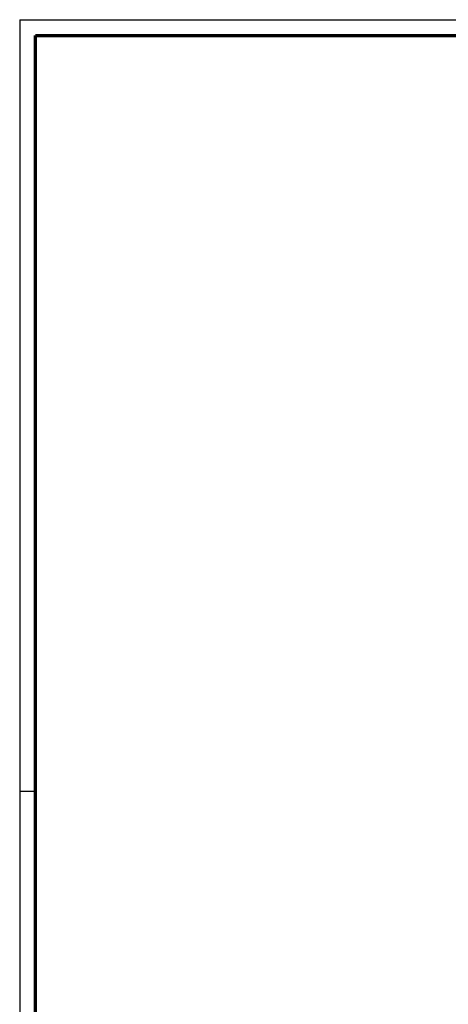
# Paper-space layout 'Sheet2' of a CAD drawing. Header units: millimetres. Extents: x 7 to 291, y 7 to 204.
# Tile 2 of 9: x 7 to 61, y 78 to 204. Entities that reach past the tile are written whole.
import ezdxf

# ---------------------------------------------------------------- set-up
doc = ezdxf.new("R2010")
doc.units = ezdxf.units.MM
doc.layers.add('BORDERS', color=7, linetype='Continuous')
doc.layers.add('TEXT_SHEET_FORMAT', color=7, linetype='Continuous')

psp = doc.layouts.new('Sheet2')

# ---------------------------------------------------------------- linework, layer by layer
at = {"layer": 'BORDERS', "lineweight": 70}
for p, q in [((8.57, 8.78), (8.57, 201.78)), ((8.57, 201.78), (288.57, 201.78))]:
    psp.add_line(p, q, dxfattribs=at)
at = {"layer": 'TEXT_SHEET_FORMAT'}
for p, q in [((6.57, 203.78), (290.57, 203.78)), ((6.57, 203.78), (6.57, 6.78)), ((6.57, 105.28), (8.62, 105.28))]:
    psp.add_line(p, q, dxfattribs=at)

doc.saveas('drawing.dxf')
